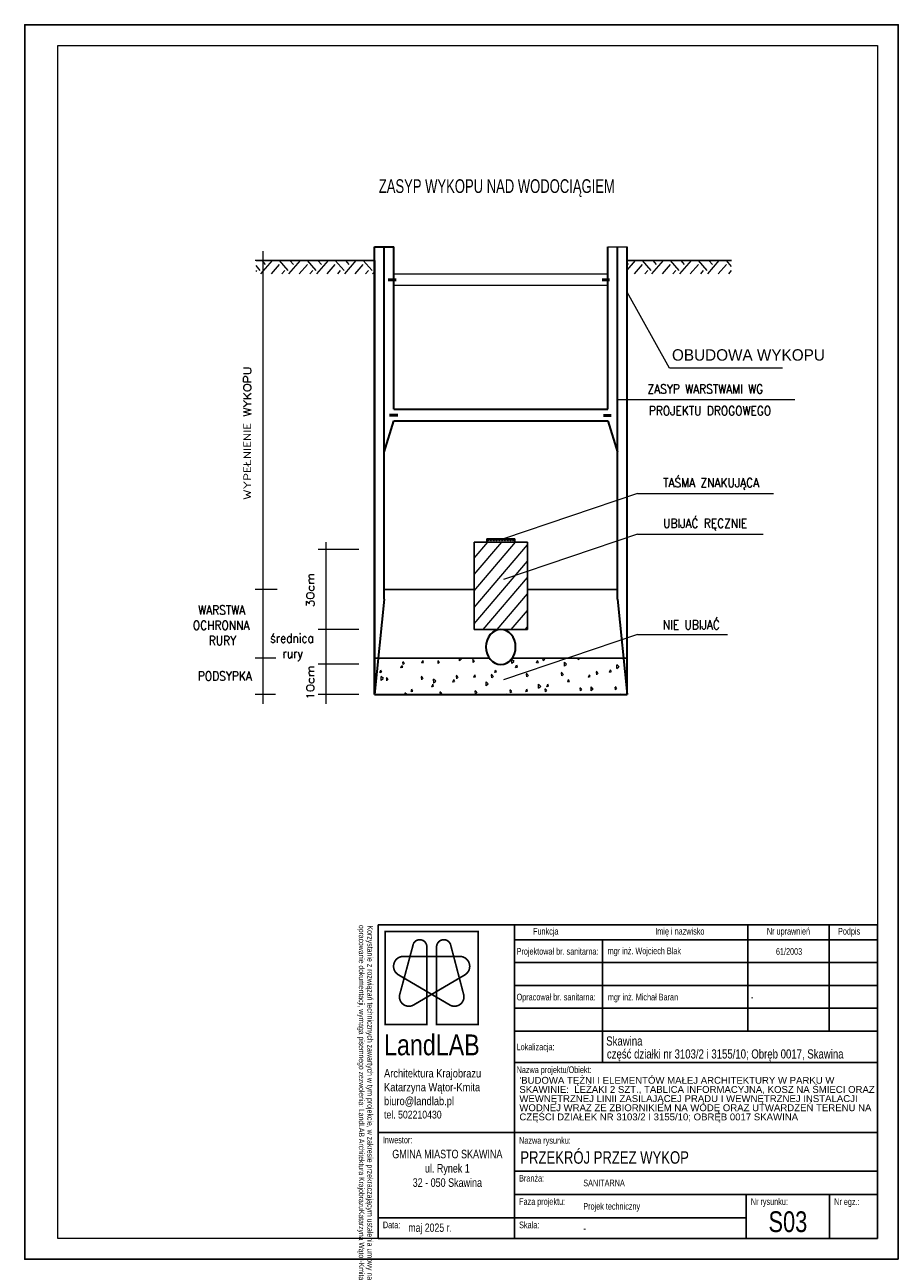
# Model space of a CAD drawing. Extents: x -6002 to 88707, y -17658 to 14361.
# Tile 4 of 4: x 67707 to 88707, y -17658 to 12042. Entities that reach past the tile are written whole.
import ezdxf
from ezdxf.enums import TextEntityAlignment as Align

# ---------------------------------------------------------------- set-up
doc = ezdxf.new("R2010")
doc.units = 0
doc.header["$MEASUREMENT"] = 0
doc.layers.get('0').update_dxf_attribs({"color": 1, "linetype": 'CONTINUOUS'})
doc.layers.get('Defpoints').update_dxf_attribs({"linetype": 'CONTINUOUS'})
for name, color, linetype, lineweight in [('__KANALIZACJA', 91, 'CONTINUOUS', 30), ('_BPI_Ramka', 7, 'CONTINUOUS', 9), ('_KO_zagosp', 7, 'CONTINUOUS', 13), ('cienka', 160, 'CONTINUOUS', 25), ('GRUBA', 1, 'CONTINUOUS', 30), ('LL_TABELA', 7, 'CONTINUOUS', 15)]:
    doc.layers.add(name, color=color, linetype=linetype, lineweight=lineweight)
doc.layers.add('_in_wymiary', color=255, linetype='CONTINUOUS')
doc.layers.add('WYMIAR', color=4, linetype='CONTINUOUS')
doc.layers.add('_wymiarowanie', color=7, linetype='CONTINUOUS', lineweight=9, true_color=0x000000)
doc.layers.add('LL_LOGO', color=7, linetype='CONTINUOUS', lineweight=20, true_color=0x626758)
doc.styles.add('ARIAL', font='arial.ttf', dxfattribs={"height": 20})
doc.styles.add('ISO Proportional', font='ISOCP.SHX')
doc.styles.add('ROMANS', font='romans.shx', dxfattribs={"width": 0.8})
doc.styles.get("Standard").update_dxf_attribs({"font": '-125'})

# ---------------------------------------------------------------- blocks, each defined once
blk = doc.blocks.new('A$C459606DD')
at = {"lineweight": 35}
for p, q in [((-325, 0), (-325, 979.8)), ((-325, 979.8), (-275, 979.8)), ((-275, 624.2), (-275, 979.8)), ((275, 624.2), (275, 979.8)), ((325, 0), (325, 979.8)), ((-275, 624.2), (275, 624.2)), ((-300, 530.5), (-275, 599.2)), ((-275, 599.2), (275, 599.2)), ((275, 599.2), (300, 530.5)), ((-300, 208.6), (-300, 530.5)), ((300, 208.6), (300, 530.5)), ((-300, 208.6), (-325, 0)), ((300, 208.6), (325, 0))]:
    blk.add_line(p, q, dxfattribs=at)
for p, q in [((-300, 530.5), (-300, 979.8)), ((300, 530.5), (300, 979.8))]:
    blk.add_line(p, q)
at = {"lineweight": 15}
for p, q in [((275, 979.8), (325, 979.8)), ((-275, 920.6), (275, 920.6)), ((-275, 895.6), (275, 895.6))]:
    blk.add_line(p, q, dxfattribs=at)
at = {"lineweight": 50}
for p, q in [((-268.7, 907.7), (-289.6, 907.7)), ((260.8, 907.4), (280, 907.4)), ((-265, 611.2), (-285.9, 611.2)), ((264.6, 610.9), (283.7, 610.9))]:
    blk.add_line(p, q, dxfattribs=at)
at = {"lineweight": 9}
for p, q in [((433.9, 714.3), (325, 880.6)), ((724.5, 714.3), (433.9, 714.3))]:
    blk.add_line(p, q, dxfattribs=at)
at = {"lineweight": 15, "insert": (440.3, 755.6), "char_height": 25, "width": 4299.029, "attachment_point": 1}
blk.add_mtext('OBUDOWA WYKOPU', dxfattribs=at)
blk = doc.blocks.new('A$C195A24BD')
at = {"layer": 'cienka'}
for p, q in [((-2140, 3800), (-1105, 3800)), ((1105, 3800), (2019, 3800)), ((233, 1335), (-233, 1335)), ((-233, 1335), (-233, 570)), ((122, 1364), (-122, 1364)), ((-122, 1364), (-122, 1335)), ((122, 1335), (122, 1364)), ((233, 570), (233, 1335)), ((-1020, 920), (-233, 920)), ((233, 920), (1020, 920)), ((-233, 570), (233, 570)), ((-1105, 320), (-100, 320)), ((100, 320), (1105, 320))]:
    blk.add_line(p, q, dxfattribs=at)
at = {"layer": 'GRUBA'}
for p, q in [((-1105, 3800), (-1105, 0)), ((1105, 0), (1105, 3800)), ((-1105, 0), (1105, 0))]:
    blk.add_line(p, q, dxfattribs=at)
blk.add_ellipse((0, 417), major_axis=(0, 153), ratio=0.85, start_param=4.712389, end_param=10.995574, dxfattribs=at)
at = {"layer": 'WYMIAR', "lineweight": 9}
for p, q in [((-1241, 3800), (-2149, 3800)), ((-2098, 3681), (-1997, 3800)), ((-2058, 3764), (-2088, 3800)), ((-2081, 3880), (-2081, 840)), ((-1859, 3710), (-1935, 3800)), ((-1854, 3681), (-1752, 3800)), ((-1813, 3764), (-1844, 3800)), ((-1615, 3710), (-1691, 3800)), ((-1610, 3681), (-1508, 3800)), ((-1569, 3764), (-1599, 3800)), ((-1371, 3710), (-1447, 3800)), ((-1365, 3681), (-1264, 3800)), ((-1325, 3764), (-1355, 3800)), ((-1126, 3710), (-1203, 3800)), ((-1105, 3793), (-1111, 3800)), ((1105, 3713), (1179, 3800)), ((1316, 3710), (1240, 3800)), ((1322, 3681), (1423, 3800)), ((1362, 3764), (1332, 3800)), ((1561, 3710), (1484, 3800)), ((1566, 3681), (1667, 3800)), ((1606, 3764), (1576, 3800)), ((1805, 3710), (1729, 3800)), ((1810, 3681), (1911, 3800)), ((1851, 3764), (1820, 3800)), ((2019, 3746), (1973, 3800)), ((-2103, 3710), (-2140, 3754)), ((-2140, 3703), (-2134, 3710)), ((-2006, 3681), (-1936, 3764)), ((-1915, 3681), (-1890, 3710)), ((-1762, 3681), (-1691, 3764)), ((-1671, 3681), (-1645, 3710)), ((-1518, 3681), (-1447, 3764)), ((-1426, 3681), (-1401, 3710)), ((-1274, 3681), (-1203, 3764)), ((-1182, 3681), (-1157, 3710)), ((-1121, 3681), (-1105, 3700)), ((1118, 3764), (1105, 3779)), ((1169, 3681), (1240, 3764)), ((1261, 3681), (1286, 3710)), ((1413, 3681), (1484, 3764)), ((1505, 3681), (1530, 3710)), ((1657, 3681), (1728, 3764)), ((1749, 3681), (1774, 3710)), ((1902, 3681), (1973, 3764)), ((1993, 3681), (2019, 3710)), ((1014, 2583), (2570, 2583)), ((1196, 1760), (24, 1364)), ((1196, 1760), (2386, 1760)), ((-1529, 1335), (-1529, 185)), ((-233, 1195), (-114, 1335)), ((-233, 1051), (8, 1335)), ((-233, 907), (130, 1335)), ((-233, 763), (233, 1312)), ((1196, 1404), (24, 1007)), ((1196, 1404), (2294, 1404)), ((-1241, 1270), (-1597, 1270)), ((-1241, 1270), (-1597, 1270)), ((-233, 620), (233, 1168)), ((-2081, 1000), (-2081, 240)), ((-153, 570), (233, 1024)), ((-1988, 920), (-2149, 920)), ((-1957, 920), (-2149, 920)), ((-31, 570), (233, 881)), ((91, 570), (233, 737)), ((-1241, 570), (-1597, 570)), ((213, 570), (233, 593)), ((1196, 526), (24, 129)), ((1196, 526), (1983, 526)), ((-2081, 400), (-2081, -80)), ((-1529, 345), (-1529, -80)), ((-1967, 320), (-2149, 320)), ((-1967, 320), (-2149, 320)), ((-1241, 265), (-1597, 265)), ((-873, 235), (-866, 256)), ((-873, 236), (-858, 239)), ((-858, 239), (-865, 256)), ((-845, 278), (-858, 289)), ((-854, 262), (-856, 285)), ((-853, 263), (-841, 275)), ((-821, 319), (-820, 320)), ((-820, 318), (-820, 320)), ((-690, 277), (-682, 298)), ((-690, 278), (-675, 281)), ((-675, 281), (-682, 298)), ((-539, 287), (-552, 298)), ((-548, 271), (-549, 294)), ((-547, 272), (-535, 284)), ((-507, 319), (-507, 320)), ((-507, 320), (-506, 320)), ((-362, 296), (-343, 312)), ((-361, 295), (-361, 320)), ((-342, 312), (-351, 320)), ((-233, 296), (-246, 307)), ((-242, 280), (-243, 302)), ((-241, 281), (-229, 293)), ((117, 289), (97, 307)), ((97, 274), (115, 290)), ((98, 273), (98, 307)), ((130, 236), (138, 257)), ((130, 237), (146, 240)), ((146, 240), (139, 257)), ((313, 278), (321, 299)), ((314, 278), (329, 282)), ((329, 282), (322, 299)), ((371, 297), (369, 320)), ((380, 314), (372, 320)), ((372, 299), (384, 311)), ((497, 320), (497, 320)), ((576, 266), (556, 284)), ((556, 251), (574, 267)), ((557, 250), (557, 284)), ((677, 306), (676, 320)), ((678, 308), (690, 319)), ((983, 315), (982, 320)), ((984, 316), (987, 320)), ((1014, 228), (1033, 244)), ((1034, 244), (1015, 262)), ((1016, 227), (1015, 261)), ((-1057, 193), (-1049, 214)), ((-1056, 194), (-1041, 198)), ((-1041, 197), (-1048, 215)), ((-1047, 125), (-1028, 141)), ((-1045, 124), (-1046, 158)), ((-1027, 140), (-1046, 158)), ((-988, 137), (-1001, 148)), ((-997, 121), (-998, 144)), ((-996, 122), (-984, 134)), ((-682, 146), (-695, 157)), ((-691, 130), (-692, 153)), ((-690, 131), (-678, 143)), ((-568, 117), (-588, 135)), ((-588, 102), (-569, 118)), ((-586, 101), (-587, 135)), ((-419, 110), (-411, 131)), ((-419, 111), (-404, 114)), ((-403, 114), (-411, 131)), ((-375, 155), (-389, 166)), ((-384, 139), (-386, 161)), ((-383, 140), (-372, 152)), ((-236, 152), (-228, 173)), ((-236, 153), (-220, 156)), ((-220, 156), (-228, 173)), ((-109, 95), (-129, 113)), ((-128, 78), (-128, 112)), ((-69, 164), (-83, 175)), ((-78, 147), (-80, 170)), ((-77, 149), (-65, 161)), ((-53, 194), (-45, 215)), ((-53, 195), (-37, 198)), ((-37, 198), (-45, 215)), ((237, 173), (223, 184)), ((228, 156), (226, 179)), ((229, 158), (241, 169)), ((543, 181), (529, 192)), ((534, 165), (532, 188)), ((535, 167), (547, 178)), ((585, 111), (593, 132)), ((585, 112), (600, 115)), ((600, 115), (593, 132)), ((768, 153), (776, 174)), ((768, 153), (783, 157)), ((783, 157), (776, 174)), ((849, 190), (835, 201)), ((840, 174), (838, 197)), ((841, 175), (853, 187)), ((951, 195), (959, 216)), ((951, 195), (966, 199)), ((967, 198), (959, 216)), ((-1971, 0), (-2149, 0)), ((-1241, 0), (-1597, 0)), ((-963, 0), (-960, 6)), ((-958, 0), (-960, 6)), ((-824, 5), (-838, 16)), ((-834, 0), (-835, 11)), ((-822, 0), (-821, 2)), ((-785, 27), (-777, 48)), ((-785, 27), (-770, 31)), ((-770, 30), (-777, 48)), ((-602, 69), (-594, 89)), ((-602, 69), (-587, 73)), ((-587, 72), (-594, 90)), ((-518, 14), (-532, 25)), ((-528, 0), (-529, 20)), ((-525, 0), (-514, 11)), ((-212, 23), (-226, 34)), ((-221, 6), (-223, 29)), ((-220, 8), (-208, 20)), ((-129, 79), (-110, 95)), ((41, 0), (43, 6)), ((46, 0), (44, 6)), ((94, 31), (80, 43)), ((85, 15), (83, 38)), ((86, 17), (98, 28)), ((219, 27), (227, 48)), ((219, 28), (234, 31)), ((234, 31), (227, 48)), ((350, 72), (330, 90)), ((330, 57), (349, 73)), ((331, 55), (331, 90)), ((400, 40), (386, 51)), ((391, 24), (389, 47)), ((392, 25), (404, 37)), ((402, 69), (410, 90)), ((402, 70), (417, 73)), ((417, 73), (410, 90)), ((706, 49), (692, 60)), ((697, 33), (695, 56)), ((698, 34), (710, 46)), ((809, 49), (789, 67)), ((789, 34), (807, 50)), ((790, 33), (790, 67)), ((1012, 58), (999, 69)), ((1003, 42), (1001, 65)), ((1004, 43), (1016, 55)), ((1045, 0), (1047, 7)), ((1050, 0), (1047, 7))]:
    blk.add_line(p, q, dxfattribs=at)
at = {"layer": 'WYMIAR'}
for centre, start_param, end_param in [((-110, 1364), 1.577765, 4.705421), ((-86, 1364), 1.577765, 4.705421), ((-61, 1364), 1.577765, 4.705421), ((-37, 1364), 1.591703, 4.691483), ((-13, 1364), 1.605645, 4.677541), ((12, 1364), 1.577765, 4.705421), ((36, 1364), 1.577765, 4.705421), ((61, 1364), 1.585505, 4.69768), ((85, 1364), 1.593809, 4.689376), ((109, 1364), 1.602547, 4.680638)]:
    blk.add_ellipse(centre, major_axis=(0, 14.3), ratio=0.85, start_param=start_param, end_param=end_param, dxfattribs=at)
at = {"layer": '__KANALIZACJA', "xscale": 3.4, "yscale": 4, "zscale": 4}
blk.add_blockref('A$C459606DD', (0, 0), dxfattribs=at)
at = {"layer": '_in_wymiary', "color": 1, "style": 'ARIAL', "width": 0.68}
blk.add_text('ZASYP WYKOPU NAD WODOCIĄGIEM', height=120, dxfattribs=at).set_placement((-1067, 4390))
at = {"layer": 'cienka', "style": 'ROMANS', "width": 1.176471}
for s, p in [('WYPEŁNIENIE WYKOPU', (-2183, 1703)), ('30cm', (-1631, 763)), ('10cm', (-1631, -45))]:
    blk.add_text(s, height=68, rotation=90, dxfattribs=at).set_placement(p)
at = {"layer": 'cienka', "style": 'ROMANS', "width": 0.85}
for s, p in [('ZASYP WARSTWAMI WG', (1282, 2635)), ('PROJEKTU DROGOWEGO', (1294, 2444)), ('TAŚMA ZNAKUJĄCA', (1421, 1815)), ('UBIJAĆ RĘCZNIE', (1421, 1459)), ('WARSTWA ', (-2646, 700)), ('NIE UBIJAĆ', (1416, 571)), ('OCHRONNA', (-2694, 566)), ('średnica ', (-2017, 454)), ('RURY ', (-2553, 433)), ('rury', (-1909, 320)), ('PODSYPKA', (-2650, 122))]:
    blk.add_text(s, height=80, dxfattribs=at).set_placement(p)

msp = doc.modelspace()

# ---------------------------------------------------------------- linework, layer by layer
at = {"layer": '_KO_zagosp'}
msp.add_lwpolyline([(88207.48889, -17158.21755), (68507.48889, -17158.21755), (68507.48889, 11541.78245), (88207.48889, 11541.78245)], close=True, dxfattribs=at)
at = {"layer": '_wymiarowanie', "color": 0, "lineweight": 25}
for p, q in [((88207.48889, -9611.28454), (76207.48858, -9611.28454)), ((76207.48858, -17158.21755), (76207.48858, -9611.28454)), ((79482.01237, -17158.21755), (79482.01237, -9611.28454)), ((85091.0895, -12170.18035), (85091.0895, -9611.28454)), ((87043.79452, -12170.18035), (87043.79452, -9611.28454)), ((88207.48889, -17158.21755), (88207.48889, -9611.28454)), ((88207.48889, -9970.18035), (79482.01237, -9970.18035)), ((81595.66783, -9970.18035), (81595.66783, -12924.8441)), ((88207.48889, -10520.18035), (79482.01237, -10520.18035)), ((88207.48889, -11070.18035), (79482.01237, -11070.18035)), ((88207.48889, -11620.18035), (79482.01237, -11620.18035)), ((88207.48889, -12170.18035), (79482.01237, -12170.18035)), ((88207.48889, -12924.8441), (79482.01237, -12924.8441)), ((88207.48889, -14609.791), (76207.48858, -14609.791)), ((79482.01237, -15535.60167), (88207.48889, -15535.60167)), ((79482.01237, -16096.60312), (88207.48889, -16096.60312)), ((85050.59682, -17158.21755), (85050.59682, -16096.60312)), ((87055.71162, -17158.21755), (87055.71162, -16096.60312)), ((79806.28597, -16657.60458), (76207.48858, -16657.60458)), ((85050.59697, -16657.60458), (79806.28597, -16657.60458)), ((76207.48858, -17158.21755), (88207.48889, -17158.21755))]:
    msp.add_line(p, q, dxfattribs=at)
at = {"layer": 'Defpoints', "color": 1}
msp.add_lwpolyline([(88707.48889, -17658.21755), (67707.48889, -17658.21755), (67707.48889, 12041.78245), (88707.48889, 12041.78245)], close=True, dxfattribs=at)
at = {"layer": 'LL_LOGO', "ltscale": 2, "const_width": 40, "elevation": -14267.76217}
msp.add_lwpolyline([(77373.6822, -12010.54891), (76373.50121, -12010.54891), (76373.50121, -9775.24525), (78608.80487, -9775.24525), (78608.80487, -12010.54891), (77608.62389, -12010.54891), (77608.62389, -10137.58336, -0.8273071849), (77943.44659, -10083.46365), (78253.31483, -11265.18535, -0.7278688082), (77910.5722, -11530.5089), (76696.49135, -10817.60436, -0.7453881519), (76795.83654, -10371.52545), (78160.55056, -10371.52545), (78160.55056, -10371.52545, -0.7736067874), (78285.81473, -10817.60436), (77071.73388, -11530.5089, -0.7278688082), (76728.99126, -11265.18535), (77051.49633, -10066.62125, -0.8017124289), (77373.6822, -10140.56153)], format="xyb", close=True, dxfattribs=at)

# ---------------------------------------------------------------- block references
at = {"layer": '_BPI_Ramka', "xscale": 2.748868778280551, "yscale": 2.748868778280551, "zscale": 2.748868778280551}
msp.add_blockref('A$C195A24BD', (79151.96476, -4073.65543), dxfattribs=at)

# ---------------------------------------------------------------- texts
at = {"layer": '_wymiarowanie', "color": 0, "lineweight": 13, "style": 'ARIAL', "width": 0.75}
for s, p in [('opracowanie dokumentacji, wymaga pisemnego zezwolenia: LandLAB Architektura KrajobrazuKatarzyna Wątor-Kmita', (75739.75405, -9615.46225, 5683.24)), ('Korzystanie z rozwiązań technicznych zawartych w tym projekcie, w zakresie przekraczającym ustalenia umowy na ', (75944.18292, -9626.87404, 5683.24))]:
    msp.add_text(s, height=135, rotation=270, dxfattribs=at).set_placement(p)
for s, height, p in [('Projektował br. sanitarna:', 160, (79531.87524, -10329.89419)), (' mgr inż. Wojciech Blak', 160, (81671.42132, -10318.35569)), ('61/2003', 160, (85766.36486, -10332.84945)), ('Opracował br. sanitarna:', 160, (79531.87524, -11429.89419)), (' mgr inż. Michał Baran', 160, (81678.51546, -11429.89419)), ('-', 160, (85166.56557, -11429.89419)), ('Lokalizacja:', 160, (79531.87524, -12627.23571)), ('Skawina', 220, (81686.57918, -12516.26962)), ('część działki nr 3103/2 i 3155/10; Obręb 0017, Skawina', 220, (81702.90782, -12827.67524)), ('Nazwa projektu/Obiekt:', 160, (79531.87524, -13178.27669)), ('Inwestor:', 160, (76317.78561, -14866.74339)), ('Nazwa rysunku:', 160, (79592.23022, -14878.71143)), ('Branża:', 160, (79592.27026, -15787.3981)), ('SANITARNA', 160, (81134.75482, -15900.99771)), ('Faza projektu:', 160, (79592.27026, -16348.39955)), ('Projek techniczny', 160, (81134.75482, -16461.99916)), ('Nr rysunku:', 160, (85161.97082, -16349.95435)), ('Nr egz.:', 160, (87165.87514, -16351.28546)), ('Data:', 160, (76317.96057, -16909.96213)), ('maj 2025 r.', 200, (76929.30683, -16997.20442)), ('Skala:', 160, (79592.439, -16910.58614)), ('-', 200, (81133.40763, -17009.33956))]:
    msp.add_text(s, height=height, dxfattribs=at).set_placement(p)
msp.add_text('PRZEKRÓJ PRZEZ WYKOP', height=300, dxfattribs=at).set_placement((81647.8688, -15358.64967), align=Align.CENTER)
at = {"layer": '_wymiarowanie', "color": 0, "lineweight": 13, "style": 'ARIAL'}
for s, width, heights, insert, char_height, attachment_point in [('\\W0.75;Funkcja', 30014.1145386, [0], (80232.36524, -9790.73245), 160, 5), ('\\W0.75;Imię i nazwisko', 407786.0448368, [0], (83456.82298, -9790.73245), 160, 5), ('\\W0.75;Nr uprawnień', 291639.9395229, [0], (86067.44201, -9790.73245), 160, 5), ('\\W0.75;Podpis', 30014.1145386, [0], (87525.6417, -9790.73245), 160, 5), ('\\pxqc,t12;{\\H1.0833x;\\W0.75;GMINA MIASTO SKAWINA\\P\\pxqc,t12;ul. Rynek 1\\P\\pxqc,t12;32 - 050 Skawina}', 5689.2348978, [28.44617], (75022.83421, -15023.20765), 190, 1), ('{\\W0.75;S03}', 20051.1479969, [100.25574], (86053.15422, -16757.0882), 500, 5)]:
    msp.add_mtext_dynamic_manual_height_columns(s, width=width, gutter_width=125, heights=heights, dxfattribs=dict(at, insert=insert, char_height=char_height, attachment_point=attachment_point))
at = {"layer": 'LL_TABELA', "insert": (76345.60868, -12250.22571, 56832.4), "char_height": 213.7, "width": 7456.65, "attachment_point": 1, "style": 'ISO Proportional'}
msp.add_mtext('{\\fArial|b0|i0|c0|p34;\\H2.3397x;\\W0.8;LandLAB \\P\\H0.4x;Architektura Krajobrazu\\PKatarzyna Wątor-Kmita\\Pbiuro@landlab.pl\\P\\H0.936x;tel. 502210430}', dxfattribs=at)
at = {"layer": 'LL_TABELA', "color": 0, "insert": (79598.54004, -13269.59194, -233880.19228), "char_height": 165, "width": 8602.0629488, "attachment_point": 1}
msp.add_mtext("\\pxsm0.8;{\\fArial CE|b0|i0|c238|p34;'BUDOWA TĘŻNI I ELEMENTÓW MAŁEJ ARCHITEKTURY W PARKU W SKAWINIE:  LEŻAKI 2 SZT., TABLICA INFORMACYJNA, KOSZ NA ŚMIECI ORAZ WEWNĘTRZNEJ LINII ZASILAJĄCEJ PRĄDU I WEWNĘTRZNEJ INSTALACJI WODNEJ WRAZ ZE ZBIORNIKIEM NA WODĘ ORAZ UTWARDZEŃ TERENU NA CZĘŚCI DZIAŁEK NR 3103/2 I 3155/10; OBRĘB 0017 SKAWINA}", dxfattribs=at)

doc.saveas('drawing.dxf')
